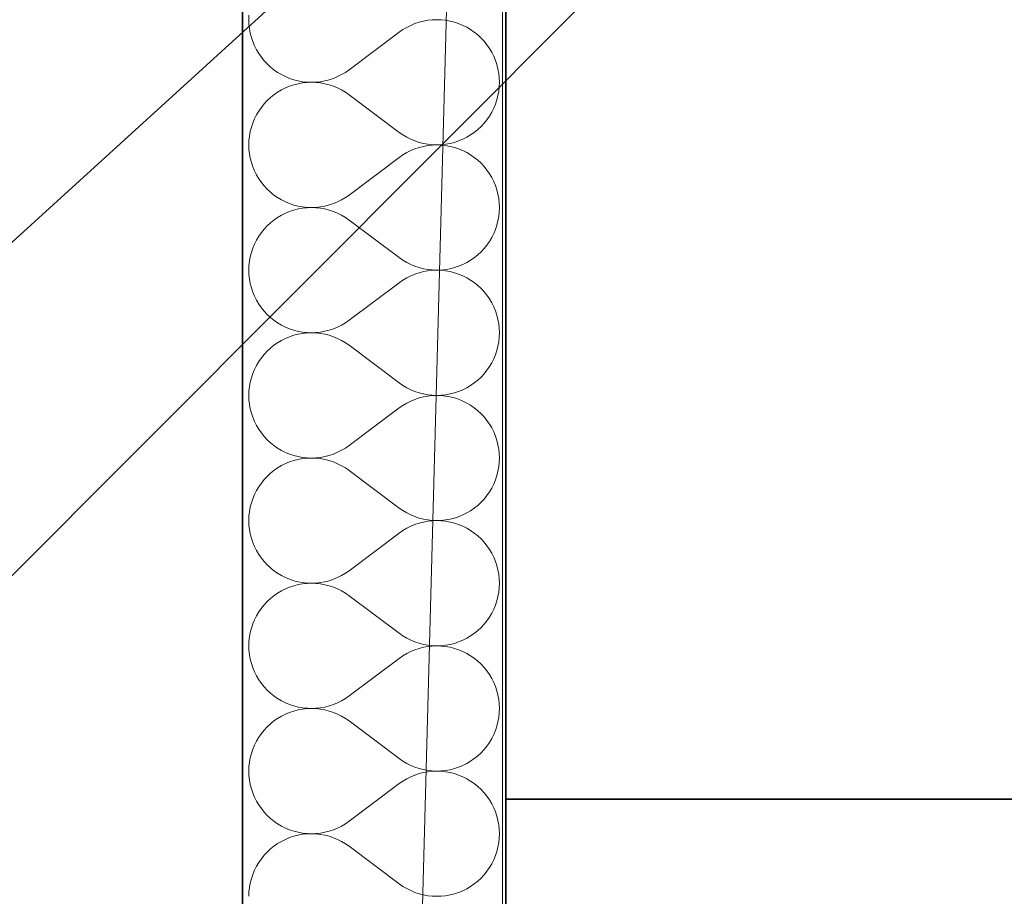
# Model space of a CAD drawing. Header units: millimetres. Extents: x -8078 to 241103, y -4319 to 602442.
# Tile 119 of 148: x 80035 to 80633, y 285629 to 286162. Entities that reach past the tile are written whole.
import ezdxf

# ---------------------------------------------------------------- set-up
doc = ezdxf.new("R2010")
doc.units = ezdxf.units.MM
doc.header["$MEASUREMENT"] = 0
for name, color, linetype in [('#podkład', 252, 'Continuous'), ('- A - ocieplenie', 7, 'Continuous'), ('FLUID-N6-150-NUM', 7, 'Continuous'), ('Konstrukcja - Stropy', 7, 'Continuous'), ('Konstrukcja - Ściany zewnętrzne', 7, 'Continuous')]:
    doc.layers.add(name, color=color, linetype=linetype)
doc.styles.add('FDBES', font='simplex.shx')
doc.dimstyles.new('FDBES', dxfattribs={"dimscale": 50, "dimtxt": 4, "dimasz": 2.5, "dimexe": 0.8, "dimexo": 2, "dimgap": 1, "dimtad": 1, "dimdsep": 46, "dimtxsty": 'FDBES', "dimcen": 2.5, "dimclrd": 4, "dimclre": 5, "dimadec": 0, "dimazin": 0, "dimtfac": 1, "dimtmove": 0, "dimatfit": 3, "dimfxl": 1, "dimarcsym": 0})

# ---------------------------------------------------------------- blocks, each defined once
blk = doc.blocks.new('UHYGFFFF')
at = {"layer": '- A - ocieplenie', "color": 252, "linetype": 'Continuous', "lineweight": 35, "ltscale": 100}
for p, q in [((19777.48, 387506.86), (19777.48, 382744.35)), ((19937.48, 382893.65), (19937.48, 387506.86))]:
    blk.add_line(p, q, dxfattribs=at)
at = {"layer": '- A - ocieplenie', "color": 252, "linetype": 'Continuous', "lineweight": 13, "ltscale": 100}
for p, q in [((19781.38, 386683.77), (19781.29, 386681.05)), ((19781.29, 386681.05), (19781.38, 386678.33)), ((19781.38, 386678.33), (19781.67, 386675.62)), ((19781.67, 386675.62), (19782.16, 386672.95)), ((19877.29, 386676.37), (19874.95, 386674.98)), ((19879.72, 386677.59), (19877.29, 386676.37)), ((19882.23, 386678.64), (19879.72, 386677.59)), ((19884.81, 386679.5), (19882.23, 386678.64)), ((19887.45, 386680.17), (19884.81, 386679.5)), ((19890.12, 386680.66), (19887.45, 386680.17)), ((19892.83, 386680.95), (19890.12, 386680.66)), ((19895.55, 386681.05), (19892.83, 386680.95)), ((19898.27, 386680.95), (19895.55, 386681.05)), ((19900.97, 386680.66), (19898.27, 386680.95)), ((19903.65, 386680.18), (19900.97, 386680.66)), ((19906.29, 386679.51), (19903.65, 386680.18)), ((19908.87, 386678.65), (19906.29, 386679.51)), ((19911.38, 386677.61), (19908.87, 386678.65)), ((19913.81, 386676.4), (19911.38, 386677.61)), ((19916.16, 386675.01), (19913.81, 386676.4)), ((19782.16, 386672.95), (19782.83, 386670.31)), ((19782.83, 386670.31), (19783.69, 386667.73)), ((19872.72, 386673.43), (19842.24, 386650.57)), ((19874.95, 386674.98), (19872.72, 386673.43)), ((19918.39, 386673.46), (19916.16, 386675.01)), ((19920.51, 386671.75), (19918.39, 386673.46)), ((19922.5, 386669.9), (19920.51, 386671.75)), ((19924.36, 386667.91), (19922.5, 386669.9)), ((19783.69, 386667.73), (19784.73, 386665.22)), ((19784.73, 386665.22), (19785.95, 386662.78)), ((19926.06, 386665.79), (19924.36, 386667.91)), ((19927.62, 386663.56), (19926.06, 386665.79)), ((19929, 386661.22), (19927.62, 386663.56)), ((19785.95, 386662.78), (19787.34, 386660.45)), ((19787.34, 386660.45), (19788.89, 386658.21)), ((19788.89, 386658.21), (19790.6, 386656.09)), ((19930.22, 386658.78), (19929, 386661.22)), ((19931.26, 386656.27), (19930.22, 386658.78)), ((19790.6, 386656.09), (19792.45, 386654.1)), ((19792.45, 386654.1), (19794.44, 386652.25)), ((19794.44, 386652.25), (19796.56, 386650.54)), ((19932.12, 386653.69), (19931.26, 386656.27)), ((19932.8, 386651.05), (19932.12, 386653.69)), ((19796.56, 386650.54), (19798.8, 386648.99)), ((19798.8, 386648.99), (19801.14, 386647.61)), ((19801.14, 386647.61), (19803.57, 386646.39)), ((19803.57, 386646.39), (19806.09, 386645.35)), ((19832.72, 386645.37), (19835.24, 386646.41)), ((19835.24, 386646.41), (19837.67, 386647.63)), ((19837.67, 386647.63), (19840.01, 386649.02)), ((19840.01, 386649.02), (19842.24, 386650.57)), ((19933.28, 386648.38), (19932.8, 386651.05)), ((19933.57, 386645.67), (19933.28, 386648.38)), ((19933.67, 386642.95), (19933.57, 386645.67)), ((19803.57, 386639.52), (19801.14, 386638.3)), ((19806.09, 386640.56), (19803.57, 386639.52)), ((19806.09, 386645.35), (19808.67, 386644.49)), ((19808.67, 386641.42), (19806.09, 386640.56)), ((19808.67, 386644.49), (19811.3, 386643.82)), ((19811.3, 386642.09), (19808.67, 386641.42)), ((19811.3, 386643.82), (19813.98, 386643.34)), ((19813.98, 386642.57), (19811.3, 386642.09)), ((19813.98, 386643.34), (19816.69, 386643.05)), ((19816.69, 386642.86), (19813.98, 386642.57)), ((19816.69, 386643.05), (19819.41, 386642.95)), ((19819.41, 386642.95), (19816.69, 386642.86)), ((19819.41, 386642.95), (19822.13, 386643.05)), ((19822.13, 386642.85), (19819.41, 386642.95)), ((19822.13, 386643.05), (19824.83, 386643.34)), ((19824.83, 386642.56), (19822.13, 386642.85)), ((19824.83, 386643.34), (19827.51, 386643.83)), ((19827.51, 386642.08), (19824.83, 386642.56)), ((19827.51, 386643.83), (19830.14, 386644.5)), ((19830.14, 386641.4), (19827.51, 386642.08)), ((19830.14, 386644.5), (19832.72, 386645.37)), ((19832.72, 386640.54), (19830.14, 386641.4)), ((19835.24, 386639.5), (19832.72, 386640.54)), ((19837.67, 386638.28), (19835.24, 386639.5)), ((19933.28, 386637.53), (19933.57, 386640.23)), ((19933.57, 386640.23), (19933.67, 386642.95)), ((19794.44, 386633.66), (19792.45, 386631.8)), ((19796.56, 386635.36), (19794.44, 386633.66)), ((19798.8, 386636.91), (19796.56, 386635.36)), ((19801.14, 386638.3), (19798.8, 386636.91)), ((19840.01, 386636.89), (19837.67, 386638.28)), ((19842.24, 386635.33), (19840.01, 386636.89)), ((19872.72, 386612.48), (19842.24, 386635.33)), ((19932.12, 386632.22), (19932.8, 386634.85)), ((19932.8, 386634.85), (19933.28, 386637.53)), ((19788.89, 386627.7), (19787.34, 386625.46)), ((19790.6, 386629.81), (19788.89, 386627.7)), ((19792.45, 386631.8), (19790.6, 386629.81)), ((19930.22, 386627.12), (19931.26, 386629.64)), ((19931.26, 386629.64), (19932.12, 386632.22)), ((19785.95, 386623.12), (19784.73, 386620.69)), ((19787.34, 386625.46), (19785.95, 386623.12)), ((19926.06, 386620.12), (19927.62, 386622.35)), ((19927.62, 386622.35), (19929, 386624.69)), ((19929, 386624.69), (19930.22, 386627.12)), ((19782.83, 386615.59), (19782.16, 386612.96)), ((19783.69, 386618.18), (19782.83, 386615.59)), ((19784.73, 386620.69), (19783.69, 386618.18)), ((19920.51, 386614.15), (19922.5, 386616.01)), ((19922.5, 386616.01), (19924.36, 386618)), ((19924.36, 386618), (19926.06, 386620.12)), ((19781.67, 386610.28), (19781.38, 386607.58)), ((19782.16, 386612.96), (19781.67, 386610.28)), ((19872.72, 386612.48), (19874.95, 386610.92)), ((19874.95, 386610.92), (19877.29, 386609.53)), ((19877.29, 386609.53), (19879.72, 386608.31)), ((19913.81, 386609.51), (19916.16, 386610.9)), ((19916.16, 386610.9), (19918.39, 386612.45)), ((19918.39, 386612.45), (19920.51, 386614.15)), ((19781.38, 386607.58), (19781.29, 386604.86)), ((19781.29, 386604.86), (19781.38, 386602.14)), ((19879.72, 386608.31), (19882.23, 386607.27)), ((19882.23, 386607.27), (19884.81, 386606.41)), ((19884.81, 386606.41), (19887.45, 386605.73)), ((19887.45, 386603.98), (19884.81, 386603.31)), ((19887.45, 386605.73), (19890.12, 386605.25)), ((19890.12, 386604.47), (19887.45, 386603.98)), ((19890.12, 386605.25), (19892.83, 386604.96)), ((19892.83, 386604.76), (19890.12, 386604.47)), ((19892.83, 386604.96), (19895.55, 386604.86)), ((19895.55, 386604.86), (19892.83, 386604.76)), ((19895.55, 386604.86), (19898.27, 386604.95)), ((19898.27, 386604.76), (19895.55, 386604.86)), ((19898.27, 386604.95), (19900.97, 386605.24)), ((19900.97, 386604.47), (19898.27, 386604.76)), ((19900.97, 386605.24), (19903.65, 386605.72)), ((19903.65, 386603.99), (19900.97, 386604.47)), ((19903.65, 386605.72), (19906.29, 386606.4)), ((19906.29, 386603.32), (19903.65, 386603.99)), ((19906.29, 386606.4), (19908.87, 386607.25)), ((19908.87, 386607.25), (19911.38, 386608.29)), ((19911.38, 386608.29), (19913.81, 386609.51)), ((19781.38, 386602.14), (19781.67, 386599.43)), ((19781.67, 386599.43), (19782.16, 386596.76)), ((19874.95, 386598.79), (19872.72, 386597.24)), ((19877.29, 386600.18), (19874.95, 386598.79)), ((19879.72, 386601.4), (19877.29, 386600.18)), ((19882.23, 386602.45), (19879.72, 386601.4)), ((19884.81, 386603.31), (19882.23, 386602.45)), ((19908.87, 386602.46), (19906.29, 386603.32)), ((19911.38, 386601.42), (19908.87, 386602.46)), ((19913.81, 386600.21), (19911.38, 386601.42)), ((19916.16, 386598.82), (19913.81, 386600.21)), ((19918.39, 386597.27), (19916.16, 386598.82)), ((19782.16, 386596.76), (19782.83, 386594.12)), ((19782.83, 386594.12), (19783.69, 386591.54)), ((19872.72, 386597.24), (19842.24, 386574.38)), ((19920.51, 386595.56), (19918.39, 386597.27)), ((19922.5, 386593.71), (19920.51, 386595.56)), ((19924.36, 386591.72), (19922.5, 386593.71)), ((19926.06, 386589.6), (19924.36, 386591.72)), ((19783.69, 386591.54), (19784.73, 386589.03)), ((19784.73, 386589.03), (19785.95, 386586.59)), ((19785.95, 386586.59), (19787.34, 386584.25)), ((19927.62, 386587.37), (19926.06, 386589.6)), ((19929, 386585.03), (19927.62, 386587.37)), ((19787.34, 386584.25), (19788.89, 386582.02)), ((19788.89, 386582.02), (19790.6, 386579.9)), ((19790.6, 386579.9), (19792.45, 386577.91)), ((19930.22, 386582.59), (19929, 386585.03)), ((19931.26, 386580.08), (19930.22, 386582.59)), ((19932.12, 386577.5), (19931.26, 386580.08)), ((19792.45, 386577.91), (19794.44, 386576.06)), ((19794.44, 386576.06), (19796.56, 386574.35)), ((19796.56, 386574.35), (19798.8, 386572.8)), ((19840.01, 386572.83), (19842.24, 386574.38)), ((19932.8, 386574.86), (19932.12, 386577.5)), ((19933.28, 386572.19), (19932.8, 386574.86)), ((19798.8, 386572.8), (19801.14, 386571.41)), ((19801.14, 386571.41), (19803.57, 386570.2)), ((19803.57, 386570.2), (19806.09, 386569.16)), ((19806.09, 386569.16), (19808.67, 386568.3)), ((19808.67, 386568.3), (19811.3, 386567.63)), ((19811.3, 386567.63), (19813.98, 386567.15)), ((19824.83, 386567.15), (19827.51, 386567.64)), ((19827.51, 386567.64), (19830.14, 386568.31)), ((19830.14, 386568.31), (19832.72, 386569.18)), ((19832.72, 386569.18), (19835.24, 386570.22)), ((19835.24, 386570.22), (19837.67, 386571.44)), ((19837.67, 386571.44), (19840.01, 386572.83)), ((19933.57, 386569.48), (19933.28, 386572.19)), ((19933.67, 386566.76), (19933.57, 386569.48)), ((19801.14, 386562.11), (19798.8, 386560.72)), ((19803.57, 386563.33), (19801.14, 386562.11)), ((19806.09, 386564.37), (19803.57, 386563.33)), ((19808.67, 386565.23), (19806.09, 386564.37)), ((19811.3, 386565.9), (19808.67, 386565.23)), ((19813.98, 386566.38), (19811.3, 386565.9)), ((19813.98, 386567.15), (19816.69, 386566.86)), ((19816.69, 386566.67), (19813.98, 386566.38)), ((19816.69, 386566.86), (19819.41, 386566.76)), ((19819.41, 386566.76), (19816.69, 386566.67)), ((19819.41, 386566.76), (19822.13, 386566.86)), ((19822.13, 386566.66), (19819.41, 386566.76)), ((19822.13, 386566.86), (19824.83, 386567.15)), ((19824.83, 386566.37), (19822.13, 386566.66)), ((19827.51, 386565.89), (19824.83, 386566.37)), ((19830.14, 386565.21), (19827.51, 386565.89)), ((19832.72, 386564.35), (19830.14, 386565.21)), ((19835.24, 386563.31), (19832.72, 386564.35)), ((19837.67, 386562.09), (19835.24, 386563.31)), ((19840.01, 386560.7), (19837.67, 386562.09)), ((19933.28, 386561.34), (19933.57, 386564.04)), ((19933.57, 386564.04), (19933.67, 386566.76)), ((19794.44, 386557.47), (19792.45, 386555.61)), ((19796.56, 386559.17), (19794.44, 386557.47)), ((19798.8, 386560.72), (19796.56, 386559.17)), ((19842.24, 386559.14), (19840.01, 386560.7)), ((19872.72, 386536.29), (19842.24, 386559.14)), ((19931.26, 386553.44), (19932.12, 386556.03)), ((19932.12, 386556.03), (19932.8, 386558.66)), ((19932.8, 386558.66), (19933.28, 386561.34)), ((19788.89, 386551.51), (19787.34, 386549.27)), ((19790.6, 386553.62), (19788.89, 386551.51)), ((19792.45, 386555.61), (19790.6, 386553.62)), ((19929, 386548.5), (19930.22, 386550.93)), ((19930.22, 386550.93), (19931.26, 386553.44)), ((19784.73, 386544.5), (19783.69, 386541.99)), ((19785.95, 386546.93), (19784.73, 386544.5)), ((19787.34, 386549.27), (19785.95, 386546.93)), ((19924.36, 386541.81), (19926.06, 386543.93)), ((19926.06, 386543.93), (19927.62, 386546.16)), ((19927.62, 386546.16), (19929, 386548.5)), ((19782.83, 386539.4), (19782.16, 386536.77)), ((19783.69, 386541.99), (19782.83, 386539.4)), ((19918.39, 386536.26), (19920.51, 386537.96)), ((19920.51, 386537.96), (19922.5, 386539.82)), ((19922.5, 386539.82), (19924.36, 386541.81)), ((19781.67, 386534.09), (19781.38, 386531.39)), ((19782.16, 386536.77), (19781.67, 386534.09)), ((19872.72, 386536.29), (19874.95, 386534.73)), ((19874.95, 386534.73), (19877.29, 386533.34)), ((19877.29, 386533.34), (19879.72, 386532.12)), ((19879.72, 386532.12), (19882.23, 386531.08)), ((19908.87, 386531.06), (19911.38, 386532.1)), ((19911.38, 386532.1), (19913.81, 386533.32)), ((19913.81, 386533.32), (19916.16, 386534.71)), ((19916.16, 386534.71), (19918.39, 386536.26)), ((19781.38, 386531.39), (19781.29, 386528.67)), ((19781.29, 386528.67), (19781.38, 386525.95)), ((19781.38, 386525.95), (19781.67, 386523.24)), ((19882.23, 386526.26), (19879.72, 386525.21)), ((19882.23, 386531.08), (19884.81, 386530.22)), ((19884.81, 386527.12), (19882.23, 386526.26)), ((19884.81, 386530.22), (19887.45, 386529.54)), ((19887.45, 386527.79), (19884.81, 386527.12)), ((19887.45, 386529.54), (19890.12, 386529.06)), ((19890.12, 386528.28), (19887.45, 386527.79)), ((19890.12, 386529.06), (19892.83, 386528.77)), ((19892.83, 386528.57), (19890.12, 386528.28)), ((19892.83, 386528.77), (19895.55, 386528.67)), ((19895.55, 386528.67), (19892.83, 386528.57)), ((19895.55, 386528.67), (19898.27, 386528.76)), ((19898.27, 386528.57), (19895.55, 386528.67)), ((19898.27, 386528.76), (19900.97, 386529.05)), ((19900.97, 386528.28), (19898.27, 386528.57)), ((19900.97, 386529.05), (19903.65, 386529.53)), ((19903.65, 386527.8), (19900.97, 386528.28)), ((19903.65, 386529.53), (19906.29, 386530.21)), ((19906.29, 386527.13), (19903.65, 386527.8)), ((19906.29, 386530.21), (19908.87, 386531.06)), ((19908.87, 386526.27), (19906.29, 386527.13)), ((19911.38, 386525.23), (19908.87, 386526.27)), ((19781.67, 386523.24), (19782.16, 386520.57)), ((19782.16, 386520.57), (19782.83, 386517.93)), ((19872.72, 386521.05), (19842.24, 386498.19)), ((19874.95, 386522.6), (19872.72, 386521.05)), ((19877.29, 386523.99), (19874.95, 386522.6)), ((19879.72, 386525.21), (19877.29, 386523.99)), ((19913.81, 386524.02), (19911.38, 386525.23)), ((19916.16, 386522.63), (19913.81, 386524.02)), ((19918.39, 386521.08), (19916.16, 386522.63)), ((19920.51, 386519.37), (19918.39, 386521.08)), ((19782.83, 386517.93), (19783.69, 386515.35)), ((19783.69, 386515.35), (19784.73, 386512.84)), ((19922.5, 386517.52), (19920.51, 386519.37)), ((19924.36, 386515.53), (19922.5, 386517.52)), ((19926.06, 386513.41), (19924.36, 386515.53)), ((19784.73, 386512.84), (19785.95, 386510.4)), ((19785.95, 386510.4), (19787.34, 386508.06)), ((19787.34, 386508.06), (19788.89, 386505.83)), ((19927.62, 386511.18), (19926.06, 386513.41)), ((19929, 386508.84), (19927.62, 386511.18)), ((19930.22, 386506.4), (19929, 386508.84)), ((19788.89, 386505.83), (19790.6, 386503.71)), ((19790.6, 386503.71), (19792.45, 386501.72)), ((19931.26, 386503.89), (19930.22, 386506.4)), ((19932.12, 386501.31), (19931.26, 386503.89)), ((19792.45, 386501.72), (19794.44, 386499.87)), ((19794.44, 386499.87), (19796.56, 386498.16)), ((19796.56, 386498.16), (19798.8, 386496.61)), ((19798.8, 386496.61), (19801.14, 386495.22)), ((19837.67, 386495.25), (19840.01, 386496.64)), ((19840.01, 386496.64), (19842.24, 386498.19)), ((19932.8, 386498.67), (19932.12, 386501.31)), ((19933.28, 386496), (19932.8, 386498.67)), ((19933.57, 386493.29), (19933.28, 386496)), ((19801.14, 386495.22), (19803.57, 386494.01)), ((19803.57, 386494.01), (19806.09, 386492.97)), ((19806.09, 386492.97), (19808.67, 386492.11)), ((19808.67, 386492.11), (19811.3, 386491.44)), ((19811.3, 386491.44), (19813.98, 386490.96)), ((19813.98, 386490.19), (19811.3, 386489.71)), ((19813.98, 386490.96), (19816.69, 386490.67)), ((19816.69, 386490.48), (19813.98, 386490.19)), ((19816.69, 386490.67), (19819.41, 386490.57)), ((19819.41, 386490.57), (19816.69, 386490.48)), ((19819.41, 386490.57), (19822.13, 386490.67)), ((19822.13, 386490.47), (19819.41, 386490.57)), ((19822.13, 386490.67), (19824.83, 386490.96)), ((19824.83, 386490.18), (19822.13, 386490.47)), ((19824.83, 386490.96), (19827.51, 386491.45)), ((19827.51, 386489.7), (19824.83, 386490.18)), ((19827.51, 386491.45), (19830.14, 386492.12)), ((19830.14, 386492.12), (19832.72, 386492.98)), ((19832.72, 386492.98), (19835.24, 386494.03)), ((19835.24, 386494.03), (19837.67, 386495.25)), ((19933.67, 386490.57), (19933.57, 386493.29)), ((19933.57, 386487.85), (19933.67, 386490.57)), ((19798.8, 386484.53), (19796.56, 386482.98)), ((19801.14, 386485.92), (19798.8, 386484.53)), ((19803.57, 386487.14), (19801.14, 386485.92)), ((19806.09, 386488.18), (19803.57, 386487.14)), ((19808.67, 386489.03), (19806.09, 386488.18)), ((19811.3, 386489.71), (19808.67, 386489.03)), ((19830.14, 386489.02), (19827.51, 386489.7)), ((19832.72, 386488.16), (19830.14, 386489.02)), ((19835.24, 386487.12), (19832.72, 386488.16)), ((19837.67, 386485.9), (19835.24, 386487.12)), ((19840.01, 386484.51), (19837.67, 386485.9)), ((19842.24, 386482.95), (19840.01, 386484.51)), ((19932.8, 386482.47), (19933.28, 386485.15)), ((19933.28, 386485.15), (19933.57, 386487.85)), ((19792.45, 386479.42), (19790.6, 386477.43)), ((19794.44, 386481.28), (19792.45, 386479.42)), ((19796.56, 386482.98), (19794.44, 386481.28)), ((19872.72, 386460.1), (19842.24, 386482.95)), ((19931.26, 386477.25), (19932.12, 386479.84)), ((19932.12, 386479.84), (19932.8, 386482.47)), ((19787.34, 386473.08), (19785.95, 386470.74)), ((19788.89, 386475.31), (19787.34, 386473.08)), ((19790.6, 386477.43), (19788.89, 386475.31)), ((19927.62, 386469.97), (19929, 386472.31)), ((19929, 386472.31), (19930.22, 386474.74)), ((19930.22, 386474.74), (19931.26, 386477.25)), ((19784.73, 386468.31), (19783.69, 386465.8)), ((19785.95, 386470.74), (19784.73, 386468.31)), ((19924.36, 386465.62), (19926.06, 386467.73)), ((19926.06, 386467.73), (19927.62, 386469.97)), ((19782.16, 386460.58), (19781.67, 386457.9)), ((19782.83, 386463.21), (19782.16, 386460.58)), ((19783.69, 386465.8), (19782.83, 386463.21)), ((19872.72, 386460.1), (19874.95, 386458.54)), ((19916.16, 386458.52), (19918.39, 386460.07)), ((19918.39, 386460.07), (19920.51, 386461.77)), ((19920.51, 386461.77), (19922.5, 386463.63)), ((19922.5, 386463.63), (19924.36, 386465.62)), ((19781.38, 386455.2), (19781.29, 386452.48)), ((19781.67, 386457.9), (19781.38, 386455.2)), ((19874.95, 386458.54), (19877.29, 386457.15)), ((19877.29, 386457.15), (19879.72, 386455.93)), ((19879.72, 386455.93), (19882.23, 386454.89)), ((19882.23, 386454.89), (19884.81, 386454.03)), ((19884.81, 386454.03), (19887.45, 386453.35)), ((19903.65, 386453.34), (19906.29, 386454.01)), ((19906.29, 386454.01), (19908.87, 386454.87)), ((19908.87, 386454.87), (19911.38, 386455.91)), ((19911.38, 386455.91), (19913.81, 386457.13)), ((19913.81, 386457.13), (19916.16, 386458.52)), ((19781.29, 386452.48), (19781.38, 386449.76)), ((19781.38, 386449.76), (19781.67, 386447.05)), ((19879.72, 386449.02), (19877.29, 386447.8)), ((19882.23, 386450.06), (19879.72, 386449.02)), ((19884.81, 386450.93), (19882.23, 386450.06)), ((19887.45, 386451.6), (19884.81, 386450.93)), ((19887.45, 386453.35), (19890.12, 386452.87)), ((19890.12, 386452.09), (19887.45, 386451.6)), ((19890.12, 386452.87), (19892.83, 386452.58)), ((19892.83, 386452.38), (19890.12, 386452.09)), ((19892.83, 386452.58), (19895.55, 386452.48)), ((19895.55, 386452.48), (19892.83, 386452.38)), ((19895.55, 386452.48), (19898.27, 386452.57)), ((19898.27, 386452.38), (19895.55, 386452.48)), ((19898.27, 386452.57), (19900.97, 386452.86)), ((19900.97, 386452.09), (19898.27, 386452.38)), ((19900.97, 386452.86), (19903.65, 386453.34)), ((19903.65, 386451.61), (19900.97, 386452.09)), ((19906.29, 386450.94), (19903.65, 386451.61)), ((19908.87, 386450.08), (19906.29, 386450.94)), ((19911.38, 386449.04), (19908.87, 386450.08)), ((19913.81, 386447.83), (19911.38, 386449.04)), ((19781.67, 386447.05), (19782.16, 386444.38)), ((19782.16, 386444.38), (19782.83, 386441.74)), ((19872.72, 386444.86), (19842.24, 386422)), ((19874.95, 386446.41), (19872.72, 386444.86)), ((19877.29, 386447.8), (19874.95, 386446.41)), ((19916.16, 386446.44), (19913.81, 386447.83)), ((19918.39, 386444.89), (19916.16, 386446.44)), ((19920.51, 386443.18), (19918.39, 386444.89)), ((19922.5, 386441.33), (19920.51, 386443.18)), ((19782.83, 386441.74), (19783.69, 386439.16)), ((19783.69, 386439.16), (19784.73, 386436.65)), ((19784.73, 386436.65), (19785.95, 386434.21)), ((19924.36, 386439.34), (19922.5, 386441.33)), ((19926.06, 386437.22), (19924.36, 386439.34)), ((19927.62, 386434.99), (19926.06, 386437.22)), ((19785.95, 386434.21), (19787.34, 386431.87)), ((19787.34, 386431.87), (19788.89, 386429.64)), ((19929, 386432.65), (19927.62, 386434.99)), ((19930.22, 386430.21), (19929, 386432.65)), ((19931.26, 386427.7), (19930.22, 386430.21)), ((19788.89, 386429.64), (19790.6, 386427.52)), ((19790.6, 386427.52), (19792.45, 386425.53)), ((19792.45, 386425.53), (19794.44, 386423.68)), ((19932.12, 386425.12), (19931.26, 386427.7)), ((19932.8, 386422.48), (19932.12, 386425.12)), ((19794.44, 386423.68), (19796.56, 386421.97)), ((19796.56, 386421.97), (19798.8, 386420.42)), ((19798.8, 386420.42), (19801.14, 386419.03)), ((19801.14, 386419.03), (19803.57, 386417.82)), ((19835.24, 386417.84), (19837.67, 386419.06)), ((19837.67, 386419.06), (19840.01, 386420.45)), ((19840.01, 386420.45), (19842.24, 386422)), ((19933.28, 386419.81), (19932.8, 386422.48)), ((19933.57, 386417.1), (19933.28, 386419.81)), ((19803.57, 386417.82), (19806.09, 386416.78)), ((19806.09, 386411.99), (19803.57, 386410.95)), ((19806.09, 386416.78), (19808.67, 386415.92)), ((19808.67, 386412.84), (19806.09, 386411.99)), ((19808.67, 386415.92), (19811.3, 386415.25)), ((19811.3, 386413.52), (19808.67, 386412.84)), ((19811.3, 386415.25), (19813.98, 386414.77)), ((19813.98, 386414), (19811.3, 386413.52)), ((19813.98, 386414.77), (19816.69, 386414.48)), ((19816.69, 386414.29), (19813.98, 386414)), ((19816.69, 386414.48), (19819.41, 386414.38)), ((19819.41, 386414.38), (19816.69, 386414.29)), ((19819.41, 386414.38), (19822.13, 386414.48)), ((19822.13, 386414.28), (19819.41, 386414.38)), ((19822.13, 386414.48), (19824.83, 386414.77)), ((19824.83, 386413.99), (19822.13, 386414.28)), ((19824.83, 386414.77), (19827.51, 386415.26)), ((19827.51, 386413.51), (19824.83, 386413.99)), ((19827.51, 386415.26), (19830.14, 386415.93)), ((19830.14, 386412.83), (19827.51, 386413.51)), ((19830.14, 386415.93), (19832.72, 386416.79)), ((19832.72, 386411.97), (19830.14, 386412.83)), ((19832.72, 386416.79), (19835.24, 386417.84)), ((19835.24, 386410.93), (19832.72, 386411.97)), ((19933.67, 386414.38), (19933.57, 386417.1)), ((19933.57, 386411.66), (19933.67, 386414.38)), ((19796.56, 386406.79), (19794.44, 386405.09)), ((19798.8, 386408.34), (19796.56, 386406.79)), ((19801.14, 386409.73), (19798.8, 386408.34)), ((19803.57, 386410.95), (19801.14, 386409.73)), ((19837.67, 386409.71), (19835.24, 386410.93)), ((19840.01, 386408.32), (19837.67, 386409.71)), ((19842.24, 386406.76), (19840.01, 386408.32)), ((19872.72, 386383.91), (19842.24, 386406.76)), ((19932.12, 386403.64), (19932.8, 386406.28)), ((19932.8, 386406.28), (19933.28, 386408.96)), ((19933.28, 386408.96), (19933.57, 386411.66)), ((19790.6, 386401.24), (19788.89, 386399.12)), ((19792.45, 386403.23), (19790.6, 386401.24)), ((19794.44, 386405.09), (19792.45, 386403.23)), ((19930.22, 386398.55), (19931.26, 386401.06)), ((19931.26, 386401.06), (19932.12, 386403.64)), ((19785.95, 386394.55), (19784.73, 386392.12)), ((19787.34, 386396.89), (19785.95, 386394.55)), ((19788.89, 386399.12), (19787.34, 386396.89)), ((19927.62, 386393.78), (19929, 386396.12)), ((19929, 386396.12), (19930.22, 386398.55)), ((19783.69, 386389.6), (19782.83, 386387.02)), ((19784.73, 386392.12), (19783.69, 386389.6)), ((19922.5, 386387.44), (19924.36, 386389.43)), ((19924.36, 386389.43), (19926.06, 386391.54)), ((19926.06, 386391.54), (19927.62, 386393.78)), ((19782.16, 386384.39), (19781.67, 386381.71)), ((19782.83, 386387.02), (19782.16, 386384.39)), ((19872.72, 386383.91), (19874.95, 386382.35)), ((19874.95, 386382.35), (19877.29, 386380.96)), ((19913.81, 386380.94), (19916.16, 386382.33)), ((19916.16, 386382.33), (19918.39, 386383.88)), ((19918.39, 386383.88), (19920.51, 386385.58)), ((19920.51, 386385.58), (19922.5, 386387.44)), ((19781.38, 386379.01), (19781.29, 386376.29)), ((19781.29, 386376.29), (19781.38, 386373.57)), ((19781.67, 386381.71), (19781.38, 386379.01)), ((19877.29, 386380.96), (19879.72, 386379.74)), ((19879.72, 386379.74), (19882.23, 386378.7)), ((19882.23, 386378.7), (19884.81, 386377.84)), ((19884.81, 386377.84), (19887.45, 386377.16)), ((19887.45, 386377.16), (19890.12, 386376.68)), ((19890.12, 386376.68), (19892.83, 386376.39)), ((19892.83, 386376.19), (19890.12, 386375.9)), ((19892.83, 386376.39), (19895.55, 386376.29)), ((19895.55, 386376.29), (19892.83, 386376.19)), ((19895.55, 386376.29), (19898.27, 386376.38)), ((19898.27, 386376.19), (19895.55, 386376.29)), ((19898.27, 386376.38), (19900.97, 386376.67)), ((19900.97, 386375.9), (19898.27, 386376.19)), ((19900.97, 386376.67), (19903.65, 386377.15)), ((19903.65, 386377.15), (19906.29, 386377.82)), ((19906.29, 386377.82), (19908.87, 386378.68)), ((19908.87, 386378.68), (19911.38, 386379.72)), ((19911.38, 386379.72), (19913.81, 386380.94)), ((19781.38, 386373.57), (19781.67, 386370.86)), ((19781.67, 386370.86), (19782.16, 386368.19)), ((19874.95, 386370.22), (19872.72, 386368.67)), ((19877.29, 386371.61), (19874.95, 386370.22)), ((19879.72, 386372.83), (19877.29, 386371.61)), ((19882.23, 386373.87), (19879.72, 386372.83)), ((19884.81, 386374.74), (19882.23, 386373.87)), ((19887.45, 386375.41), (19884.81, 386374.74)), ((19890.12, 386375.9), (19887.45, 386375.41)), ((19903.65, 386375.42), (19900.97, 386375.9)), ((19906.29, 386374.75), (19903.65, 386375.42)), ((19908.87, 386373.89), (19906.29, 386374.75)), ((19911.38, 386372.85), (19908.87, 386373.89)), ((19913.81, 386371.63), (19911.38, 386372.85)), ((19916.16, 386370.25), (19913.81, 386371.63)), ((19918.39, 386368.7), (19916.16, 386370.25)), ((19782.16, 386368.19), (19782.83, 386365.55)), ((19782.83, 386365.55), (19783.69, 386362.97)), ((19872.72, 386368.67), (19842.24, 386345.81)), ((19920.51, 386366.99), (19918.39, 386368.7)), ((19922.5, 386365.14), (19920.51, 386366.99)), ((19924.36, 386363.15), (19922.5, 386365.14)), ((19783.69, 386362.97), (19784.73, 386360.46)), ((19784.73, 386360.46), (19785.95, 386358.02)), ((19926.06, 386361.03), (19924.36, 386363.15)), ((19927.62, 386358.79), (19926.06, 386361.03)), ((19929, 386356.46), (19927.62, 386358.79)), ((19785.95, 386358.02), (19787.34, 386355.68)), ((19787.34, 386355.68), (19788.89, 386353.45)), ((19788.89, 386353.45), (19790.6, 386351.33)), ((19930.22, 386354.02), (19929, 386356.46)), ((19931.26, 386351.51), (19930.22, 386354.02)), ((19790.6, 386351.33), (19792.45, 386349.34)), ((19792.45, 386349.34), (19794.44, 386347.49)), ((19794.44, 386347.49), (19796.56, 386345.78)), ((19932.12, 386348.93), (19931.26, 386351.51)), ((19932.8, 386346.29), (19932.12, 386348.93)), ((19933.28, 386343.62), (19932.8, 386346.29)), ((19796.56, 386345.78), (19798.8, 386344.23)), ((19798.8, 386344.23), (19801.14, 386342.84)), ((19801.14, 386342.84), (19803.57, 386341.63)), ((19803.57, 386341.63), (19806.09, 386340.59)), ((19806.09, 386340.59), (19808.67, 386339.73)), ((19830.14, 386339.74), (19832.72, 386340.6)), ((19832.72, 386340.6), (19835.24, 386341.65)), ((19835.24, 386341.65), (19837.67, 386342.87)), ((19837.67, 386342.87), (19840.01, 386344.26)), ((19840.01, 386344.26), (19842.24, 386345.81)), ((19933.57, 386340.91), (19933.28, 386343.62)), ((19933.67, 386338.19), (19933.57, 386340.91)), ((19803.57, 386334.76), (19801.14, 386333.54)), ((19806.09, 386335.8), (19803.57, 386334.76)), ((19808.67, 386336.65), (19806.09, 386335.8)), ((19808.67, 386339.73), (19811.3, 386339.06)), ((19811.3, 386337.33), (19808.67, 386336.65)), ((19811.3, 386339.06), (19813.98, 386338.58)), ((19813.98, 386337.81), (19811.3, 386337.33)), ((19813.98, 386338.58), (19816.69, 386338.29)), ((19816.69, 386338.1), (19813.98, 386337.81)), ((19816.69, 386338.29), (19819.41, 386338.19)), ((19819.41, 386338.19), (19816.69, 386338.1)), ((19819.41, 386338.19), (19822.13, 386338.29)), ((19822.13, 386338.09), (19819.41, 386338.19)), ((19822.13, 386338.29), (19824.83, 386338.58)), ((19824.83, 386337.8), (19822.13, 386338.09)), ((19824.83, 386338.58), (19827.51, 386339.07)), ((19827.51, 386337.31), (19824.83, 386337.8)), ((19827.51, 386339.07), (19830.14, 386339.74)), ((19830.14, 386336.64), (19827.51, 386337.31)), ((19832.72, 386335.78), (19830.14, 386336.64)), ((19835.24, 386334.74), (19832.72, 386335.78)), ((19837.67, 386333.52), (19835.24, 386334.74)), ((19933.28, 386332.77), (19933.57, 386335.47)), ((19933.57, 386335.47), (19933.67, 386338.19)), ((19794.44, 386328.9), (19792.45, 386327.04)), ((19796.56, 386330.6), (19794.44, 386328.9)), ((19798.8, 386332.15), (19796.56, 386330.6)), ((19801.14, 386333.54), (19798.8, 386332.15)), ((19840.01, 386332.13), (19837.67, 386333.52)), ((19842.24, 386330.57), (19840.01, 386332.13)), ((19872.72, 386307.72), (19842.24, 386330.57)), ((19932.12, 386327.45), (19932.8, 386330.09)), ((19932.8, 386330.09), (19933.28, 386332.77)), ((19788.89, 386322.93), (19787.34, 386320.7)), ((19790.6, 386325.05), (19788.89, 386322.93)), ((19792.45, 386327.04), (19790.6, 386325.05)), ((19929, 386319.93), (19930.22, 386322.36)), ((19930.22, 386322.36), (19931.26, 386324.87)), ((19931.26, 386324.87), (19932.12, 386327.45)), ((19785.95, 386318.36), (19784.73, 386315.93)), ((19787.34, 386320.7), (19785.95, 386318.36)), ((19926.06, 386315.35), (19927.62, 386317.59)), ((19927.62, 386317.59), (19929, 386319.93)), ((19782.83, 386310.83), (19782.16, 386308.2)), ((19783.69, 386313.41), (19782.83, 386310.83)), ((19784.73, 386315.93), (19783.69, 386313.41)), ((19920.51, 386309.39), (19922.5, 386311.25)), ((19922.5, 386311.25), (19924.36, 386313.24)), ((19924.36, 386313.24), (19926.06, 386315.35)), ((19781.67, 386305.52), (19781.38, 386302.81)), ((19782.16, 386308.2), (19781.67, 386305.52)), ((19872.72, 386307.72), (19874.95, 386306.16)), ((19874.95, 386306.16), (19877.29, 386304.77)), ((19877.29, 386304.77), (19879.72, 386303.55)), ((19911.38, 386303.53), (19913.81, 386304.75)), ((19913.81, 386304.75), (19916.16, 386306.14)), ((19916.16, 386306.14), (19918.39, 386307.69)), ((19918.39, 386307.69), (19920.51, 386309.39)), ((19781.38, 386302.81), (19781.29, 386300.1)), ((19781.29, 386300.1), (19781.38, 386297.38)), ((19879.72, 386303.55), (19882.23, 386302.51)), ((19882.23, 386302.51), (19884.81, 386301.65)), ((19884.81, 386298.54), (19882.23, 386297.68)), ((19884.81, 386301.65), (19887.45, 386300.97)), ((19887.45, 386299.22), (19884.81, 386298.54)), ((19887.45, 386300.97), (19890.12, 386300.49)), ((19890.12, 386299.7), (19887.45, 386299.22)), ((19890.12, 386300.49), (19892.83, 386300.2)), ((19892.83, 386300), (19890.12, 386299.7)), ((19892.83, 386300.2), (19895.55, 386300.1)), ((19895.55, 386300.1), (19892.83, 386300)), ((19895.55, 386300.1), (19898.27, 386300.19)), ((19898.27, 386300), (19895.55, 386300.1)), ((19898.27, 386300.19), (19900.97, 386300.48)), ((19900.97, 386299.71), (19898.27, 386300)), ((19900.97, 386300.48), (19903.65, 386300.96)), ((19903.65, 386299.23), (19900.97, 386299.71)), ((19903.65, 386300.96), (19906.29, 386301.63)), ((19906.29, 386298.56), (19903.65, 386299.23)), ((19906.29, 386301.63), (19908.87, 386302.49)), ((19908.87, 386297.7), (19906.29, 386298.56)), ((19908.87, 386302.49), (19911.38, 386303.53)), ((19781.38, 386297.38), (19781.67, 386294.67)), ((19781.67, 386294.67), (19782.16, 386292)), ((19872.72, 386292.48), (19842.24, 386269.62)), ((19874.95, 386294.03), (19872.72, 386292.48)), ((19877.29, 386295.42), (19874.95, 386294.03)), ((19879.72, 386296.64), (19877.29, 386295.42)), ((19882.23, 386297.68), (19879.72, 386296.64)), ((19911.38, 386296.66), (19908.87, 386297.7)), ((19913.81, 386295.44), (19911.38, 386296.66)), ((19916.16, 386294.06), (19913.81, 386295.44)), ((19918.39, 386292.51), (19916.16, 386294.06)), ((19920.51, 386290.8), (19918.39, 386292.51)), ((19782.16, 386292), (19782.83, 386289.36)), ((19782.83, 386289.36), (19783.69, 386286.78)), ((19783.69, 386286.78), (19784.73, 386284.26)), ((19922.5, 386288.95), (19920.51, 386290.8)), ((19924.36, 386286.96), (19922.5, 386288.95)), ((19926.06, 386284.84), (19924.36, 386286.96)), ((19784.73, 386284.26), (19785.95, 386281.83)), ((19785.95, 386281.83), (19787.34, 386279.49)), ((19927.62, 386282.6), (19926.06, 386284.84)), ((19929, 386280.26), (19927.62, 386282.6)), ((19930.22, 386277.83), (19929, 386280.26)), ((19787.34, 386279.49), (19788.89, 386277.26)), ((19788.89, 386277.26), (19790.6, 386275.14)), ((19790.6, 386275.14), (19792.45, 386273.15)), ((19931.26, 386275.32), (19930.22, 386277.83)), ((19932.12, 386272.74), (19931.26, 386275.32)), ((19792.45, 386273.15), (19794.44, 386271.3)), ((19794.44, 386271.3), (19796.56, 386269.59)), ((19796.56, 386269.59), (19798.8, 386268.04)), ((19840.01, 386268.07), (19842.24, 386269.62)), ((19932.8, 386270.1), (19932.12, 386272.74)), ((19933.28, 386267.42), (19932.8, 386270.1)), ((19798.8, 386268.04), (19801.14, 386266.65)), ((19801.14, 386266.65), (19803.57, 386265.44)), ((19803.57, 386265.44), (19806.09, 386264.4)), ((19806.09, 386264.4), (19808.67, 386263.54)), ((19808.67, 386263.54), (19811.3, 386262.87)), ((19811.3, 386262.87), (19813.98, 386262.39)), ((19813.98, 386262.39), (19816.69, 386262.1)), ((19822.13, 386262.1), (19824.83, 386262.39)), ((19824.83, 386262.39), (19827.51, 386262.88)), ((19827.51, 386262.88), (19830.14, 386263.55)), ((19830.14, 386263.55), (19832.72, 386264.41)), ((19832.72, 386264.41), (19835.24, 386265.46)), ((19835.24, 386265.46), (19837.67, 386266.68)), ((19837.67, 386266.68), (19840.01, 386268.07)), ((19933.57, 386264.72), (19933.28, 386267.42)), ((19933.67, 386262), (19933.57, 386264.72)), ((19801.14, 386257.35), (19798.8, 386255.96)), ((19803.57, 386258.57), (19801.14, 386257.35)), ((19806.09, 386259.61), (19803.57, 386258.57)), ((19808.67, 386260.46), (19806.09, 386259.61)), ((19811.3, 386261.13), (19808.67, 386260.46)), ((19813.98, 386261.62), (19811.3, 386261.13)), ((19816.69, 386261.91), (19813.98, 386261.62)), ((19816.69, 386262.1), (19819.41, 386262)), ((19819.41, 386262), (19816.69, 386261.91)), ((19819.41, 386262), (19822.13, 386262.1)), ((19822.13, 386261.9), (19819.41, 386262)), ((19824.83, 386261.61), (19822.13, 386261.9)), ((19827.51, 386261.12), (19824.83, 386261.61)), ((19830.14, 386260.45), (19827.51, 386261.12)), ((19832.72, 386259.59), (19830.14, 386260.45)), ((19835.24, 386258.55), (19832.72, 386259.59)), ((19837.67, 386257.33), (19835.24, 386258.55)), ((19840.01, 386255.94), (19837.67, 386257.33)), ((19932.8, 386253.9), (19933.28, 386256.58)), ((19933.28, 386256.58), (19933.57, 386259.28)), ((19933.57, 386259.28), (19933.67, 386262)), ((19792.45, 386250.85), (19790.6, 386248.86)), ((19794.44, 386252.7), (19792.45, 386250.85)), ((19796.56, 386254.41), (19794.44, 386252.7)), ((19798.8, 386255.96), (19796.56, 386254.41)), ((19842.24, 386254.38), (19840.01, 386255.94)), ((19872.72, 386231.52), (19842.24, 386254.38)), ((19931.26, 386248.68), (19932.12, 386251.26)), ((19932.12, 386251.26), (19932.8, 386253.9)), ((19787.34, 386244.51), (19785.95, 386242.17)), ((19788.89, 386246.74), (19787.34, 386244.51)), ((19790.6, 386248.86), (19788.89, 386246.74)), ((19929, 386243.74), (19930.22, 386246.17)), ((19930.22, 386246.17), (19931.26, 386248.68)), ((19784.73, 386239.74), (19783.69, 386237.22)), ((19785.95, 386242.17), (19784.73, 386239.74)), ((19924.36, 386237.05), (19926.06, 386239.16)), ((19926.06, 386239.16), (19927.62, 386241.4)), ((19927.62, 386241.4), (19929, 386243.74)), ((19782.83, 386234.64), (19782.16, 386232.01)), ((19783.69, 386237.22), (19782.83, 386234.64)), ((19918.39, 386231.5), (19920.51, 386233.2)), ((19920.51, 386233.2), (19922.5, 386235.05)), ((19922.5, 386235.05), (19924.36, 386237.05)), ((19781.38, 386226.62), (19781.29, 386223.91)), ((19781.67, 386229.33), (19781.38, 386226.62)), ((19782.16, 386232.01), (19781.67, 386229.33)), ((19872.72, 386231.52), (19874.95, 386229.97)), ((19874.95, 386229.97), (19877.29, 386228.58)), ((19877.29, 386228.58), (19879.72, 386227.36)), ((19879.72, 386227.36), (19882.23, 386226.32)), ((19882.23, 386226.32), (19884.81, 386225.46)), ((19906.29, 386225.44), (19908.87, 386226.3)), ((19908.87, 386226.3), (19911.38, 386227.34)), ((19911.38, 386227.34), (19913.81, 386228.56)), ((19913.81, 386228.56), (19916.16, 386229.94)), ((19916.16, 386229.94), (19918.39, 386231.5)), ((19781.29, 386223.91), (19781.38, 386221.19)), ((19781.38, 386221.19), (19781.67, 386218.48)), ((19879.72, 386220.45), (19877.29, 386219.23)), ((19882.23, 386221.49), (19879.72, 386220.45)), ((19884.81, 386222.35), (19882.23, 386221.49)), ((19884.81, 386225.46), (19887.45, 386224.78)), ((19887.45, 386223.03), (19884.81, 386222.35)), ((19887.45, 386224.78), (19890.12, 386224.3)), ((19890.12, 386223.51), (19887.45, 386223.03)), ((19890.12, 386224.3), (19892.83, 386224)), ((19892.83, 386223.81), (19890.12, 386223.51)), ((19892.83, 386224), (19895.55, 386223.91)), ((19895.55, 386223.91), (19892.83, 386223.81)), ((19895.55, 386223.91), (19898.27, 386224)), ((19898.27, 386223.81), (19895.55, 386223.91)), ((19898.27, 386224), (19900.97, 386224.29)), ((19900.97, 386223.52), (19898.27, 386223.81)), ((19900.97, 386224.29), (19903.65, 386224.77)), ((19903.65, 386223.04), (19900.97, 386223.52)), ((19903.65, 386224.77), (19906.29, 386225.44)), ((19906.29, 386222.37), (19903.65, 386223.04)), ((19908.87, 386221.51), (19906.29, 386222.37)), ((19911.38, 386220.47), (19908.87, 386221.51)), ((19913.81, 386219.25), (19911.38, 386220.47)), ((19781.67, 386218.48), (19782.16, 386215.8)), ((19782.16, 386215.8), (19782.83, 386213.17)), ((19872.72, 386216.29), (19842.24, 386193.43)), ((19874.95, 386217.84), (19872.72, 386216.29)), ((19877.29, 386219.23), (19874.95, 386217.84)), ((19916.16, 386217.87), (19913.81, 386219.25)), ((19918.39, 386216.32), (19916.16, 386217.87)), ((19920.51, 386214.61), (19918.39, 386216.32)), ((19922.5, 386212.76), (19920.51, 386214.61)), ((19782.83, 386213.17), (19783.69, 386210.59)), ((19783.69, 386210.59), (19784.73, 386208.07)), ((19924.36, 386210.77), (19922.5, 386212.76)), ((19926.06, 386208.65), (19924.36, 386210.77)), ((19927.62, 386206.41), (19926.06, 386208.65)), ((19784.73, 386208.07), (19785.95, 386205.64)), ((19785.95, 386205.64), (19787.34, 386203.3)), ((19787.34, 386203.3), (19788.89, 386201.07)), ((19929, 386204.07), (19927.62, 386206.41)), ((19930.22, 386201.64), (19929, 386204.07)), ((19788.89, 386201.07), (19790.6, 386198.95)), ((19790.6, 386198.95), (19792.45, 386196.96)), ((19792.45, 386196.96), (19794.44, 386195.11)), ((19931.26, 386199.13), (19930.22, 386201.64)), ((19932.12, 386196.55), (19931.26, 386199.13)), ((19932.8, 386193.91), (19932.12, 386196.55)), ((19794.44, 386195.11), (19796.56, 386193.4)), ((19796.56, 386193.4), (19798.8, 386191.85)), ((19798.8, 386191.85), (19801.14, 386190.46)), ((19801.14, 386190.46), (19803.57, 386189.25)), ((19835.24, 386189.27), (19837.67, 386190.49)), ((19837.67, 386190.49), (19840.01, 386191.88)), ((19840.01, 386191.88), (19842.24, 386193.43)), ((19933.28, 386191.23), (19932.8, 386193.91)), ((19933.57, 386188.53), (19933.28, 386191.23)), ((19803.57, 386189.25), (19806.09, 386188.21)), ((19806.09, 386188.21), (19808.67, 386187.35)), ((19808.67, 386187.35), (19811.3, 386186.68)), ((19811.3, 386184.94), (19808.67, 386184.27)), ((19811.3, 386186.68), (19813.98, 386186.19)), ((19813.98, 386185.43), (19811.3, 386184.94)), ((19813.98, 386186.19), (19816.69, 386185.91)), ((19816.69, 386185.71), (19813.98, 386185.43)), ((19816.69, 386185.91), (19819.41, 386185.81)), ((19819.41, 386185.81), (19816.69, 386185.71)), ((19819.41, 386185.81), (19822.13, 386185.91)), ((19822.13, 386185.71), (19819.41, 386185.81)), ((19822.13, 386185.91), (19824.83, 386186.2)), ((19824.83, 386185.42), (19822.13, 386185.71)), ((19824.83, 386186.2), (19827.51, 386186.69)), ((19827.51, 386184.93), (19824.83, 386185.42)), ((19827.51, 386186.69), (19830.14, 386187.36)), ((19830.14, 386184.26), (19827.51, 386184.93)), ((19830.14, 386187.36), (19832.72, 386188.22)), ((19832.72, 386188.22), (19835.24, 386189.27)), ((19933.67, 386185.81), (19933.57, 386188.53)), ((19933.57, 386183.09), (19933.67, 386185.81)), ((19798.8, 386179.77), (19796.56, 386178.22)), ((19801.14, 386181.16), (19798.8, 386179.77)), ((19803.57, 386182.38), (19801.14, 386181.16)), ((19806.09, 386183.42), (19803.57, 386182.38)), ((19808.67, 386184.27), (19806.09, 386183.42)), ((19832.72, 386183.4), (19830.14, 386184.26)), ((19835.24, 386182.35), (19832.72, 386183.4)), ((19837.67, 386181.14), (19835.24, 386182.35)), ((19840.01, 386179.74), (19837.67, 386181.14)), ((19842.24, 386178.19), (19840.01, 386179.74)), ((19932.8, 386177.71), (19933.28, 386180.39)), ((19933.28, 386180.39), (19933.57, 386183.09)), ((19790.6, 386172.67), (19788.89, 386170.55)), ((19792.45, 386174.66), (19790.6, 386172.67)), ((19794.44, 386176.51), (19792.45, 386174.66)), ((19796.56, 386178.22), (19794.44, 386176.51)), ((19872.72, 386155.33), (19842.24, 386178.19)), ((19930.22, 386169.98), (19931.26, 386172.49)), ((19931.26, 386172.49), (19932.12, 386175.07)), ((19932.12, 386175.07), (19932.8, 386177.71)), ((19787.34, 386168.32), (19785.95, 386165.98)), ((19788.89, 386170.55), (19787.34, 386168.32)), ((19927.62, 386165.21), (19929, 386167.55)), ((19929, 386167.55), (19930.22, 386169.98)), ((19783.69, 386161.03), (19782.83, 386158.45)), ((19784.73, 386163.55), (19783.69, 386161.03)), ((19785.95, 386165.98), (19784.73, 386163.55)), ((19922.5, 386158.86), (19924.36, 386160.86)), ((19924.36, 386160.86), (19926.06, 386162.97)), ((19926.06, 386162.97), (19927.62, 386165.21)), ((19782.16, 386155.82), (19781.67, 386153.14)), ((19782.83, 386158.45), (19782.16, 386155.82)), ((19872.72, 386155.33), (19874.95, 386153.78)), ((19916.16, 386153.75), (19918.39, 386155.31)), ((19918.39, 386155.31), (19920.51, 386157.01)), ((19920.51, 386157.01), (19922.5, 386158.86)), ((19781.38, 386150.43), (19781.29, 386147.72)), ((19781.67, 386153.14), (19781.38, 386150.43)), ((19874.95, 386153.78), (19877.29, 386152.39)), ((19877.29, 386152.39), (19879.72, 386151.17)), ((19879.72, 386151.17), (19882.23, 386150.13)), ((19882.23, 386150.13), (19884.81, 386149.27)), ((19884.81, 386149.27), (19887.45, 386148.59)), ((19887.45, 386148.59), (19890.12, 386148.11)), ((19900.97, 386148.1), (19903.65, 386148.58)), ((19903.65, 386148.58), (19906.29, 386149.25)), ((19906.29, 386149.25), (19908.87, 386150.11)), ((19908.87, 386150.11), (19911.38, 386151.15)), ((19911.38, 386151.15), (19913.81, 386152.37)), ((19913.81, 386152.37), (19916.16, 386153.75)), ((19890.12, 386148.11), (19892.83, 386147.81)), ((19892.83, 386147.81), (19895.55, 386147.72)), ((19895.55, 386147.72), (19898.27, 386147.81)), ((19898.27, 386147.81), (19900.97, 386148.1))]:
    blk.add_line(p, q, dxfattribs=at)
at = {"color": 252, "linetype": 'Continuous', "lineweight": 35, "ltscale": 100}
blk.add_line((19937.48, 387086.86), (19937.48, 386206.86), dxfattribs=at)
at = {"layer": 'Konstrukcja - Stropy', "color": 252, "linetype": 'Continuous', "lineweight": 13, "ltscale": 100}
for p, q in [((19935.63, 390812.63), (19935.63, 382844.47)), ((19800.39, 382902.44), (19937.48, 388030.59)), ((19937.48, 382893.65), (19937.48, 388030.59))]:
    blk.add_line(p, q, dxfattribs=at)
at = {"layer": 'Konstrukcja - Ściany zewnętrzne', "color": 252, "linetype": 'Continuous', "lineweight": 35, "ltscale": 100}
for p, q in [((20117.48, 386206.86), (19937.48, 386206.86)), ((19937.48, 386206.86), (19937.48, 385806.86)), ((20167.48, 386206.86), (20117.48, 386206.86)), ((20287.48, 386206.86), (20167.48, 386206.86))]:
    blk.add_line(p, q, dxfattribs=at)
blk = doc.blocks.new('*U56326')
at = {"color": 7, "lineweight": -2}
blk.add_leader([(0, 0), (-732.32, -798.63)], dimstyle='FDBES', override={"dimscale": 37.5, "dimclrd": 7, "dimclre": 7}, dxfattribs=at)
blk = doc.blocks.new('*U56327')
at = {"color": 7, "lineweight": -2}
blk.add_leader([(0, 0), (-1118.32, -1018.63)], dimstyle='FDBES', override={"dimscale": 37.5, "dimclrd": 7, "dimclre": 7}, dxfattribs=at)
blk = doc.blocks.new('*U56328')
at = {"color": 7, "lineweight": -2}
blk.add_leader([(0, 0), (-1245.75, -1248.63)], dimstyle='FDBES', override={"dimscale": 37.5, "dimclrd": 7, "dimclre": 7}, dxfattribs=at)

msp = doc.modelspace()

# ---------------------------------------------------------------- block references
at = {"layer": '#podkład'}
msp.add_blockref('UHYGFFFF', (60392.7, -100518.68), dxfattribs=at)
at = {"layer": 'FLUID-N6-150-NUM', "linetype": 'ByBlock', "lineweight": -2}
for name, p in [('*U56328', (80942.17, 286738.63, 1384)), ('*U56326', (80425.17, 286738.63, 1384)), ('*U56327', (80811.17, 286738.63, 1384))]:
    msp.add_blockref(name, p, dxfattribs=at)

doc.saveas('drawing.dxf')
